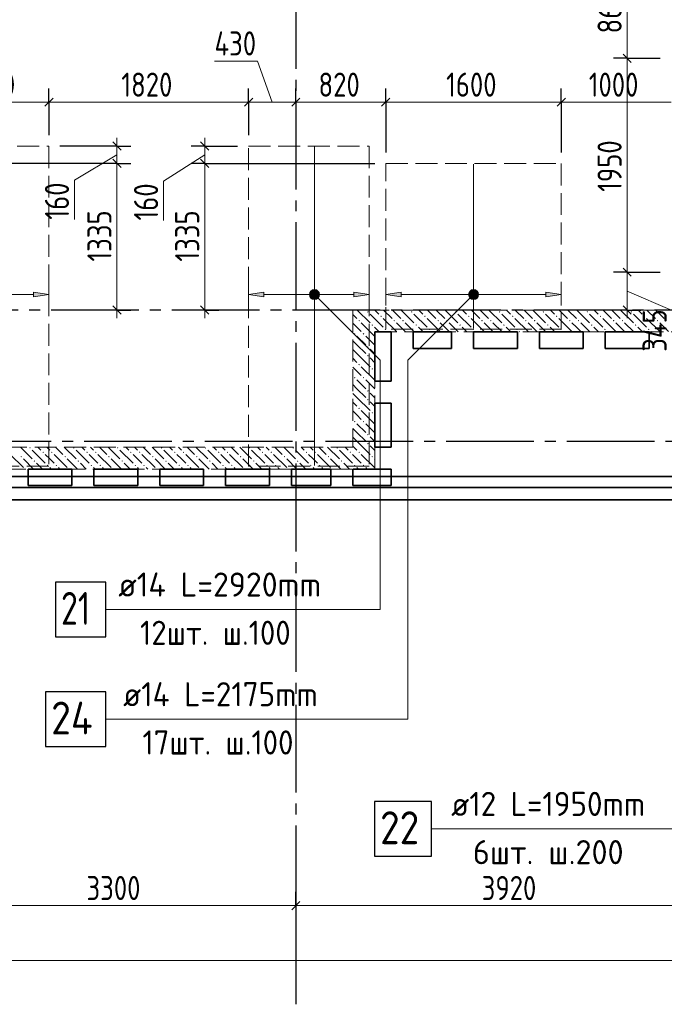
# Model space of a CAD drawing. Header units: millimetres. Extents: x 0 to 64958, y 0 to 42000.
# Tile 18 of 31: x 32324 to 38199, y 15270 to 24247. Entities that reach past the tile are written whole.
import ezdxf

# ---------------------------------------------------------------- set-up
doc = ezdxf.new("R2010")
doc.units = ezdxf.units.MM
doc.linetypes.add('______2', pattern=[270, 200, -70])
doc.linetypes.add('______5', pattern=[1100, 800, -100, 100, -100])
for name, color, linetype, lineweight in [('Standard', 7, 'Continuous', 25), ('ДОП Верх по У', 7, 'Continuous', 25), ('Оси', 40, '______5', 18), ('Позиционная метка номер позиции', 7, 'Continuous', 13), ('Примечания', 7, 'Continuous', 25)]:
    doc.layers.add(name, color=color, linetype=linetype, lineweight=lineweight)
doc.layers.add('ЖБ Перекрытие верхний уровень', color=7, linetype='Continuous', lineweight=25, true_color=0xe0e0ff)
doc.layers.add('ЖБ Стена верхний уровень', color=7, linetype='Continuous', lineweight=25, true_color=0x006e00)
doc.styles.add('GOST 2.304-81', font='txt')
doc.styles.add('ISOCPEUR', font='txt')

msp = doc.modelspace()

# ---------------------------------------------------------------- hatches: boundary and pattern name
at = {"layer": 'ДОП Верх по У', "linetype": 'Continuous', "lineweight": 13, "transparency": 33554687}
for points in [[(32450, 21721.6), (32590, 21741.6), (32450, 21761.6)], [(34977.7, 21722.9), (34977.7, 21760.4), (34972.5, 21741.6)], [(34977.7, 21760.4), (34991.2, 21709.4), (34991.2, 21773.9)], [(34977.7, 21760.4), (34977.7, 21722.9), (34991.2, 21709.4)], [(34991.2, 21773.9), (35010, 21704.1), (35010, 21779.1)], [(34991.2, 21773.9), (34991.2, 21709.4), (35010, 21704.1)], [(35010, 21779.1), (35010, 21704.1), (35028.7, 21709.4)], [(35010, 21779.1), (35028.7, 21709.4), (35028.7, 21773.9)], [(35028.7, 21773.9), (35028.7, 21709.4), (35042.2, 21722.9)], [(35028.7, 21773.9), (35042.2, 21722.9), (35042.2, 21760.4)], [(35042.2, 21760.4), (35042.2, 21722.9), (35047.5, 21741.6)], [(35370, 21721.6), (35510, 21741.6), (35370, 21761.6)], [(36427.7, 21722.9), (36427.7, 21760.4), (36422.5, 21741.6)], [(36427.7, 21760.4), (36441.2, 21709.4), (36441.2, 21773.9)], [(36427.7, 21760.4), (36427.7, 21722.9), (36441.2, 21709.4)], [(36441.2, 21773.9), (36460, 21704.1), (36460, 21779.1)], [(36441.2, 21773.9), (36441.2, 21709.4), (36460, 21704.1)], [(36460, 21779.1), (36460, 21704.1), (36478.7, 21709.4)], [(36460, 21779.1), (36478.7, 21709.4), (36478.7, 21773.9)], [(36478.7, 21773.9), (36478.7, 21709.4), (36492.2, 21722.9)], [(36478.7, 21773.9), (36492.2, 21722.9), (36492.2, 21760.4)], [(36492.2, 21760.4), (36492.2, 21722.9), (36497.5, 21741.6)], [(37120, 21721.6), (37260, 21741.6), (37120, 21761.6)]]:
    msp.add_hatch(color=7, dxfattribs=at).paths.add_polyline_path(points)
for points in [[(34550, 21721.6), (34410, 21741.6), (34550, 21761.6)], [(35800, 21721.6), (35660, 21741.6), (35800, 21761.6)]]:
    msp.add_hatch(color=7, dxfattribs=at).paths.add_polyline_path(points, flags=16)
at = {"layer": 'ЖБ Стена верхний уровень', "linetype": 'Continuous', "lineweight": 18, "transparency": 33554687}
for points in [[(35490.5, 21583.1), (35496.9, 21589.6), (35503.4, 21583.1), (35496.9, 21576.6)], [(35610.4, 21543.1), (35616.9, 21549.6), (35623.4, 21543.1), (35616.9, 21536.6)], [(35890.5, 21583.1), (35896.9, 21589.6), (35903.4, 21583.1), (35896.9, 21576.6)], [(36010.4, 21543.1), (36016.9, 21549.6), (36023.4, 21543.1), (36016.9, 21536.6)], [(36290.5, 21583.1), (36296.9, 21589.6), (36303.4, 21583.1), (36296.9, 21576.6)], [(36410.4, 21543.1), (36416.9, 21549.6), (36423.4, 21543.1), (36416.9, 21536.6)], [(36690.5, 21583.1), (36696.9, 21589.6), (36703.4, 21583.1), (36696.9, 21576.6)], [(36810.4, 21543.1), (36816.9, 21549.6), (36823.4, 21543.1), (36816.9, 21536.6)], [(37090.5, 21583.1), (37096.9, 21589.6), (37103.4, 21583.1), (37096.9, 21576.6)], [(37210.4, 21543.1), (37216.9, 21549.6), (37223.4, 21543.1), (37216.9, 21536.6)], [(37490.5, 21583.1), (37496.9, 21589.6), (37503.4, 21583.1), (37496.9, 21576.6)], [(37610.4, 21543.1), (37616.9, 21549.6), (37623.4, 21543.1), (37616.9, 21536.6)], [(37890.5, 21583.1), (37896.9, 21589.6), (37903.4, 21583.1), (37896.9, 21576.6)], [(38010.4, 21543.1), (38016.9, 21549.6), (38023.4, 21543.1), (38016.9, 21536.6)], [(35410.4, 21503.1), (35416.9, 21509.6), (35423.4, 21503.1), (35416.9, 21496.6)], [(35530.5, 21463.1), (35537, 21469.6), (35543.5, 21463.1), (35537, 21456.6)], [(35730.5, 21503.1), (35737, 21509.6), (35743.5, 21503.1), (35737, 21496.6)], [(35810.4, 21503.1), (35816.9, 21509.6), (35823.4, 21503.1), (35816.9, 21496.6)], [(35930.5, 21463.1), (35937, 21469.6), (35943.5, 21463.1), (35937, 21456.6)], [(36130.5, 21503.1), (36137, 21509.6), (36143.5, 21503.1), (36137, 21496.6)], [(36210.4, 21503.1), (36216.9, 21509.6), (36223.4, 21503.1), (36216.9, 21496.6)], [(36330.5, 21463.1), (36337, 21469.6), (36343.5, 21463.1), (36337, 21456.6)], [(36530.5, 21503.1), (36537, 21509.6), (36543.5, 21503.1), (36537, 21496.6)], [(36610.4, 21503.1), (36616.9, 21509.6), (36623.4, 21503.1), (36616.9, 21496.6)], [(36730.5, 21463.1), (36737, 21469.6), (36743.5, 21463.1), (36737, 21456.6)], [(36930.5, 21503.1), (36937, 21509.6), (36943.5, 21503.1), (36937, 21496.6)], [(37010.4, 21503.1), (37016.9, 21509.6), (37023.4, 21503.1), (37016.9, 21496.6)], [(37130.5, 21463.1), (37137, 21469.6), (37143.5, 21463.1), (37137, 21456.6)], [(37330.5, 21503.1), (37337, 21509.6), (37343.5, 21503.1), (37337, 21496.6)], [(37410.4, 21503.1), (37416.9, 21509.6), (37423.4, 21503.1), (37416.9, 21496.6)], [(37530.5, 21463.1), (37537, 21469.6), (37543.5, 21463.1), (37537, 21456.6)], [(37730.5, 21503.1), (37737, 21509.6), (37743.5, 21503.1), (37737, 21496.6)], [(37810.4, 21503.1), (37816.9, 21509.6), (37823.4, 21503.1), (37816.9, 21496.6)], [(37930.5, 21463.1), (37937, 21469.6), (37943.5, 21463.1), (37937, 21456.6)], [(38130.5, 21503.1), (38137, 21509.6), (38143.5, 21503.1), (38137, 21496.6)], [(35370.5, 21383.1), (35377, 21389.6), (35383.4, 21383.1), (35377, 21376.6)], [(35450.5, 21383.1), (35457, 21389.6), (35463.5, 21383.1), (35457, 21376.6)], [(35650.5, 21423.1), (35657, 21429.6), (35663.5, 21423.1), (35657, 21416.6)], [(36050.5, 21423.1), (36057, 21429.6), (36063.5, 21423.1), (36057, 21416.6)], [(36450.5, 21423.1), (36457, 21429.6), (36463.5, 21423.1), (36457, 21416.6)], [(36850.5, 21423.1), (36857, 21429.6), (36863.5, 21423.1), (36857, 21416.6)], [(37250.5, 21423.1), (37257, 21429.6), (37263.5, 21423.1), (37257, 21416.6)], [(37650.5, 21423.1), (37657, 21429.6), (37663.5, 21423.1), (37657, 21416.6)], [(38050.5, 21423.1), (38057, 21429.6), (38063.5, 21423.1), (38057, 21416.6)], [(35490.5, 21263.1), (35496.9, 21269.6), (35503.4, 21263.1), (35496.9, 21256.6)], [(35490.5, 21183.1), (35496.9, 21189.6), (35503.4, 21183.1), (35496.9, 21176.6)], [(35410.4, 21103.1), (35416.9, 21109.6), (35423.4, 21103.1), (35416.9, 21096.6)], [(35530.5, 21063.1), (35537, 21069.6), (35543.5, 21063.1), (35537, 21056.6)], [(35370.5, 20983.1), (35377, 20989.6), (35383.4, 20983.1), (35377, 20976.6)], [(35450.5, 20983.1), (35457, 20989.6), (35463.5, 20983.1), (35457, 20976.6)], [(35490.5, 20863.1), (35496.9, 20869.6), (35503.4, 20863.1), (35496.9, 20856.6)], [(35490.5, 20783.1), (35496.9, 20789.6), (35503.4, 20783.1), (35496.9, 20776.6)], [(35410.4, 20703.1), (35416.9, 20709.6), (35423.4, 20703.1), (35416.9, 20696.6)], [(35530.5, 20663.1), (35537, 20669.6), (35543.5, 20663.1), (35537, 20656.6)], [(35370.5, 20583.1), (35377, 20589.6), (35383.4, 20583.1), (35377, 20576.6)], [(35450.5, 20583.1), (35457, 20589.6), (35463.5, 20583.1), (35457, 20576.6)], [(35490.5, 20463.1), (35496.9, 20469.6), (35503.4, 20463.1), (35496.9, 20456.6)], [(35490.5, 20383.1), (35496.9, 20389.6), (35503.4, 20383.1), (35496.9, 20376.6)], [(32410.4, 20343.1), (32416.9, 20349.6), (32423.4, 20343.1), (32416.9, 20336.6)], [(32530.5, 20303.1), (32537, 20309.6), (32543.5, 20303.1), (32537, 20296.6)], [(32610.4, 20303.1), (32616.9, 20309.6), (32623.4, 20303.1), (32616.9, 20296.6)], [(32810.4, 20343.1), (32816.9, 20349.6), (32823.4, 20343.1), (32816.9, 20336.6)], [(32930.5, 20303.1), (32937, 20309.6), (32943.5, 20303.1), (32937, 20296.6)], [(33010.4, 20303.1), (33016.9, 20309.6), (33023.4, 20303.1), (33016.9, 20296.6)], [(33210.4, 20343.1), (33216.9, 20349.6), (33223.4, 20343.1), (33216.9, 20336.6)], [(33330.5, 20303.1), (33337, 20309.6), (33343.5, 20303.1), (33337, 20296.6)], [(33410.4, 20303.1), (33416.9, 20309.6), (33423.4, 20303.1), (33416.9, 20296.6)], [(33610.4, 20343.1), (33616.9, 20349.6), (33623.4, 20343.1), (33616.9, 20336.6)], [(33730.5, 20303.1), (33737, 20309.6), (33743.5, 20303.1), (33737, 20296.6)], [(33810.4, 20303.1), (33816.9, 20309.6), (33823.4, 20303.1), (33816.9, 20296.6)], [(34010.4, 20343.1), (34016.9, 20349.6), (34023.4, 20343.1), (34016.9, 20336.6)], [(34130.5, 20303.1), (34137, 20309.6), (34143.5, 20303.1), (34137, 20296.6)], [(34210.4, 20303.1), (34216.9, 20309.6), (34223.4, 20303.1), (34216.9, 20296.6)], [(34410.4, 20343.1), (34416.9, 20349.6), (34423.4, 20343.1), (34416.9, 20336.6)], [(34530.5, 20303.1), (34537, 20309.6), (34543.5, 20303.1), (34537, 20296.6)], [(34610.4, 20303.1), (34616.9, 20309.6), (34623.4, 20303.1), (34616.9, 20296.6)], [(34810.4, 20343.1), (34816.9, 20349.6), (34823.4, 20343.1), (34816.9, 20336.6)], [(34930.5, 20303.1), (34937, 20309.6), (34943.5, 20303.1), (34937, 20296.6)], [(35010.4, 20303.1), (35016.9, 20309.6), (35023.4, 20303.1), (35016.9, 20296.6)], [(35210.4, 20343.1), (35216.9, 20349.6), (35223.4, 20343.1), (35216.9, 20336.6)], [(35330.5, 20303.1), (35337, 20309.6), (35343.5, 20303.1), (35337, 20296.6)], [(35410.4, 20303.1), (35416.9, 20309.6), (35423.4, 20303.1), (35416.9, 20296.6)], [(32330.5, 20263.1), (32337, 20269.6), (32343.5, 20263.1), (32337, 20256.6)], [(32450.5, 20223.1), (32457, 20229.6), (32463.5, 20223.1), (32457, 20216.6)], [(32730.5, 20263.1), (32737, 20269.6), (32743.5, 20263.1), (32737, 20256.6)], [(32850.5, 20223.1), (32857, 20229.6), (32863.5, 20223.1), (32857, 20216.6)], [(33130.5, 20263.1), (33137, 20269.6), (33143.5, 20263.1), (33137, 20256.6)], [(33250.5, 20223.1), (33257, 20229.6), (33263.5, 20223.1), (33257, 20216.6)], [(33530.5, 20263.1), (33537, 20269.6), (33543.5, 20263.1), (33537, 20256.6)], [(33650.5, 20223.1), (33657, 20229.6), (33663.5, 20223.1), (33657, 20216.6)], [(33930.5, 20263.1), (33937, 20269.6), (33943.5, 20263.1), (33937, 20256.6)], [(34050.5, 20223.1), (34057, 20229.6), (34063.5, 20223.1), (34057, 20216.6)], [(34330.5, 20263.1), (34337, 20269.6), (34343.5, 20263.1), (34337, 20256.6)], [(34450.5, 20223.1), (34457, 20229.6), (34463.5, 20223.1), (34457, 20216.6)], [(34730.5, 20263.1), (34737, 20269.6), (34743.5, 20263.1), (34737, 20256.6)], [(34850.5, 20223.1), (34857, 20229.6), (34863.5, 20223.1), (34857, 20216.6)], [(35130.5, 20263.1), (35137, 20269.6), (35143.5, 20263.1), (35137, 20256.6)], [(35250.5, 20223.1), (35257, 20229.6), (35263.5, 20223.1), (35257, 20216.6)], [(35530.5, 20263.1), (35537, 20269.6), (35543.5, 20263.1), (35537, 20256.6)], [(32570.5, 20183.1), (32577, 20189.6), (32583.4, 20183.1), (32577, 20176.6)], [(32650.5, 20183.1), (32657, 20189.6), (32663.5, 20183.1), (32657, 20176.6)], [(32970.5, 20183.1), (32977, 20189.6), (32983.4, 20183.1), (32977, 20176.6)], [(33050.5, 20183.1), (33057, 20189.6), (33063.5, 20183.1), (33057, 20176.6)], [(33370.5, 20183.1), (33377, 20189.6), (33383.4, 20183.1), (33377, 20176.6)], [(33450.5, 20183.1), (33457, 20189.6), (33463.5, 20183.1), (33457, 20176.6)], [(33770.5, 20183.1), (33777, 20189.6), (33783.4, 20183.1), (33777, 20176.6)], [(33850.5, 20183.1), (33857, 20189.6), (33863.5, 20183.1), (33857, 20176.6)], [(34170.5, 20183.1), (34177, 20189.6), (34183.4, 20183.1), (34177, 20176.6)], [(34250.5, 20183.1), (34257, 20189.6), (34263.5, 20183.1), (34257, 20176.6)], [(34570.5, 20183.1), (34577, 20189.6), (34583.4, 20183.1), (34577, 20176.6)], [(34650.5, 20183.1), (34657, 20189.6), (34663.5, 20183.1), (34657, 20176.6)], [(34970.5, 20183.1), (34977, 20189.6), (34983.4, 20183.1), (34977, 20176.6)], [(35050.5, 20183.1), (35057, 20189.6), (35063.5, 20183.1), (35057, 20176.6)], [(35370.5, 20183.1), (35377, 20189.6), (35383.4, 20183.1), (35377, 20176.6)], [(35450.5, 20183.1), (35457, 20189.6), (35463.5, 20183.1), (35457, 20176.6)]]:
    msp.add_hatch(color=7, dxfattribs=at).paths.add_polyline_path(points, flags=16)
at = {"layer": 'Позиционная метка номер позиции', "linetype": 'Continuous', "lineweight": 13, "transparency": 33554687}
for points in [[(34966.7, 21753.1), (34998.5, 21784.9), (34978.2, 21773.5)], [(34998.5, 21784.9), (34966.7, 21753.1), (34966.7, 21730.2)], [(34998.5, 21784.9), (34966.7, 21730.2), (35021.5, 21784.9)], [(35021.5, 21784.9), (34966.7, 21730.2), (34978.2, 21709.8)], [(35021.5, 21784.9), (34978.2, 21709.8), (35041.8, 21773.5)], [(35041.8, 21773.5), (34978.2, 21709.8), (34998.5, 21698.4)], [(35041.8, 21773.5), (34998.5, 21698.4), (35053.3, 21753.1)], [(35053.3, 21753.1), (34998.5, 21698.4), (35021.5, 21698.4)], [(35053.3, 21753.1), (35021.5, 21698.4), (35053.3, 21730.2)], [(35053.3, 21730.2), (35021.5, 21698.4), (35041.8, 21709.8)], [(36491.8, 21709.8), (36428.2, 21773.5), (36416.7, 21753.1)], [(36491.8, 21709.8), (36416.7, 21753.1), (36471.4, 21698.4)], [(36471.4, 21698.4), (36416.7, 21753.1), (36416.7, 21730.2)], [(36471.4, 21698.4), (36416.7, 21730.2), (36448.5, 21698.4)], [(36448.5, 21698.4), (36416.7, 21730.2), (36428.2, 21709.8)], [(36503.3, 21730.2), (36448.5, 21784.9), (36428.2, 21773.5)], [(36503.3, 21730.2), (36428.2, 21773.5), (36491.8, 21709.8)], [(36503.3, 21753.1), (36471.4, 21784.9), (36448.5, 21784.9)], [(36503.3, 21753.1), (36448.5, 21784.9), (36503.3, 21730.2)], [(36471.4, 21784.9), (36503.3, 21753.1), (36491.8, 21773.5)]]:
    msp.add_hatch(color=7, dxfattribs=at).paths.add_polyline_path(points)

# ---------------------------------------------------------------- linework, layer by layer
at = {"layer": 'Standard', "color": 7, "linetype": 'Continuous', "lineweight": 13, "transparency": 33554687}
for p, q in [((37860, 23895), (37860, 24755)), ((34489.8, 23870.4), (34098.8, 23870.4)), ((34625, 23495), (34489.8, 23870.4)), ((32590, 23495), (31540, 23495)), ((34410, 23495), (32590, 23495)), ((34840, 23495), (34410, 23495)), ((35660, 23495), (34840, 23495)), ((37260, 23495), (35660, 23495)), ((38260, 23495), (37260, 23495)), ((33210, 23095), (33210, 23170)), ((34010, 23095), (34010, 23170)), ((33210, 22937), (33210, 23095)), ((34010, 22937), (34010, 23095)), ((33210, 23016), (32823.1, 22784)), ((34010, 23016), (33635.3, 22775.9)), ((32823.1, 22784), (32823.1, 22424.3)), ((33635.3, 22775.9), (33635.3, 22416.2)), ((37860, 21600), (37860, 21945)), ((37860, 21772.5), (38270.5, 21594.8)), ((33210, 21600), (33210, 21525)), ((34010, 21600), (34010, 21525)), ((37860, 21600), (37860, 21525)), ((31540, 16170), (34840, 16170)), ((34840, 16170), (38760, 16170)), ((49280, 15670), (7200, 15670))]:
    msp.add_line(p, q, dxfattribs=at)
at = {"layer": 'Standard', "color": 251, "linetype": 'Continuous', "lineweight": -3, "true_color": 0x656565, "transparency": 33554687}
for p, q in [((37860, 23895), (37735, 23895)), ((37860, 23895), (37985, 23895)), ((32590, 23495), (32590, 23620)), ((34410, 23495), (34410, 23620)), ((34840, 23495), (34840, 23620)), ((35660, 23495), (35660, 23620)), ((37260, 23495), (37260, 23620)), ((32590, 23495), (32590, 23370)), ((32590, 23495), (32590, 23195)), ((34410, 23495), (34410, 23370)), ((34410, 23495), (34410, 23195)), ((34840, 23495), (34840, 23370)), ((35660, 23495), (35660, 23370)), ((35660, 23495), (35660, 23037)), ((37260, 23495), (37260, 23370)), ((37260, 23495), (37260, 23037)), ((33210, 23095), (32690, 23095)), ((33210, 23095), (33085, 23095)), ((33210, 23095), (33335, 23095)), ((34010, 23095), (33885, 23095)), ((34010, 23095), (34135, 23095)), ((34010, 23095), (34310, 23095)), ((33210, 22937), (31440, 22937)), ((33210, 22937), (33085, 22937)), ((33210, 22937), (33335, 22937)), ((34010, 22937), (33885, 22937)), ((34010, 22937), (34135, 22937)), ((37860, 21945), (37735, 21945)), ((37860, 21945), (37985, 21945)), ((33210, 21600), (32690, 21600)), ((33210, 21600), (33085, 21600)), ((33210, 21600), (33335, 21600)), ((34010, 21600), (33885, 21600)), ((34010, 21600), (34135, 21600)), ((34010, 21600), (34138, 21600)), ((37860, 21600), (37576.5, 21600)), ((37860, 21600), (37735, 21600)), ((37860, 21600), (37985, 21600)), ((34840, 16170), (34840, 16295)), ((34840, 16170), (34840, 16045)), ((34840, 16170), (34840, 15717.8))]:
    msp.add_line(p, q, dxfattribs=at)
at = {"layer": 'Standard', "color": 7, "linetype": 'Continuous', "lineweight": 25, "transparency": 33554687}
for p, q in [((37897.5, 23857.5), (37822.5, 23932.5)), ((32627.5, 23532.5), (32552.5, 23457.5)), ((34447.5, 23532.5), (34372.5, 23457.5)), ((34877.5, 23532.5), (34802.5, 23457.5)), ((35697.5, 23532.5), (35622.5, 23457.5)), ((37297.5, 23532.5), (37222.5, 23457.5)), ((33247.5, 23057.5), (33172.5, 23132.5)), ((34047.5, 23057.5), (33972.5, 23132.5)), ((33247.5, 22899.5), (33172.5, 22974.5)), ((34047.5, 22899.5), (33972.5, 22974.5)), ((37897.5, 21907.5), (37822.5, 21982.5)), ((33247.5, 21562.5), (33172.5, 21637.5)), ((34047.5, 21562.5), (33972.5, 21637.5)), ((37897.5, 21562.5), (37822.5, 21637.5)), ((34802.5, 16132.5), (34877.5, 16207.5))]:
    msp.add_line(p, q, dxfattribs=at)
at = {"layer": 'Standard', "color": 254, "linetype": 'Continuous', "lineweight": 35, "true_color": 0xc4c4ff, "transparency": 33554687}
for points in [[(7000, 19982), (49480, 19982), (49480, 34669), (7000, 34669), (7000, 19982)], [(7100, 20082), (49380, 20082), (49380, 34569), (7100, 34569), (7100, 20082)]]:
    msp.add_lwpolyline(points, dxfattribs=at)
at = {"layer": 'Standard', "color": 251, "linetype": 'Continuous', "lineweight": -3, "true_color": 0x656565, "transparency": 33554687}
for points in [[(37860, 23895), (37870.4, 23895), (37870.4, 23895), (38003.7, 23895), (38003.7, 23895), (38160, 23895)], [(34840, 23495), (34840, 23512), (34840, 23512), (34840, 23512), (34840, 23512), (34840, 23512), (34840, 23512), (34840, 23512), (34840, 23512), (34840, 23512), (34840, 23512), (34840, 23512), (34840, 23512), (34840, 23512), (34840, 23512), (34840, 23512), (34840, 23512), (34840, 23512), (34840, 23512), (34840, 23512), (34840, 23512), (34840, 23512), (34840, 23512), (34840, 23512), (34840, 23512), (34840, 23512), (34840, 23512), (34840, 23512), (34840, 23512), (34840, 23512), (34840, 23512), (34840, 23512), (34840, 23512), (34840, 23512), (34840, 23512), (34840, 23512), (34840, 23512), (34840, 23512), (34840, 23512), (34840, 23517.9)], [(34010, 22937), (35172.6, 22937), (35172.6, 22937), (35560, 22937)], [(37860, 21945), (38040, 21945), (38040, 21945), (38146.2, 21945), (38146.2, 21945), (38160, 21945)]]:
    msp.add_lwpolyline(points, dxfattribs=at)
at = {"layer": 'Standard', "color": 7, "linetype": 'Continuous', "lineweight": 13, "transparency": 33554687}
for points in [[(37860, 21945), (37860, 22429.1), (37860, 22429.1), (37860, 23736), (37860, 23736), (37860, 23895)], [(33210, 21600), (33210, 21961.7), (33210, 21961.7), (33210, 22937)], [(34010, 21600), (34010, 21962.6), (34010, 21962.6), (34010, 22937)]]:
    msp.add_lwpolyline(points, dxfattribs=at)
at = {"layer": 'ДОП Верх по У', "color": 7, "linetype": 'Continuous', "lineweight": 18, "transparency": 33554687}
for p, q in [((35010, 23088), (35010, 20182)), ((36460, 22930), (36460, 21432))]:
    msp.add_line(p, q, dxfattribs=at)
at = {"layer": 'ДОП Верх по У', "color": 251, "linetype": 'Continuous', "lineweight": 13, "true_color": 0x494949, "transparency": 33554687}
for p, q in [((32590, 21741.6), (32590, 21841.6)), ((34410, 21741.6), (34410, 21841.6)), ((35510, 21741.6), (35510, 21841.6)), ((35660, 21741.6), (35660, 21841.6)), ((37260, 21741.6), (37260, 21841.6)), ((32020, 21741.6), (32450, 21741.6)), ((32590, 21741.6), (32450, 21761.6)), ((32450, 21761.6), (32450, 21721.6)), ((32450, 21721.6), (32590, 21741.6)), ((32590, 21741.6), (32590, 21641.6)), ((32590, 21741.6), (32590, 21741.6)), ((34410, 21741.6), (34550, 21761.6)), ((34550, 21721.6), (34410, 21741.6)), ((34410, 21741.6), (34410, 21641.6)), ((34410, 21741.6), (34410, 21741.6)), ((34550, 21761.6), (34550, 21721.6)), ((34550, 21741.6), (34980, 21741.6)), ((35010, 21779.1), (35010, 21779.1)), ((35040, 21741.6), (35370, 21741.6)), ((35510, 21741.6), (35370, 21761.6)), ((35370, 21761.6), (35370, 21721.6)), ((35370, 21721.6), (35510, 21741.6)), ((35510, 21741.6), (35510, 21641.6)), ((35510, 21741.6), (35510, 21741.6)), ((35660, 21741.6), (35800, 21761.6)), ((35800, 21721.6), (35660, 21741.6)), ((35660, 21741.6), (35660, 21641.6)), ((35660, 21741.6), (35660, 21741.6)), ((35800, 21761.6), (35800, 21721.6)), ((35800, 21741.6), (36430, 21741.6)), ((36460, 21779.1), (36460, 21779.1)), ((36490, 21741.6), (37120, 21741.6)), ((37260, 21741.6), (37120, 21761.6)), ((37120, 21761.6), (37120, 21721.6)), ((37120, 21721.6), (37260, 21741.6)), ((37260, 21741.6), (37260, 21641.6)), ((37260, 21741.6), (37260, 21741.6)), ((35010, 21704.1), (35010, 21704.1)), ((36460, 21704.1), (36460, 21704.1))]:
    msp.add_line(p, q, dxfattribs=at)
at = {"layer": 'ДОП Верх по У', "color": 7, "linetype": 'Continuous', "lineweight": 13, "transparency": 33554687}
for p, q in [((33202, 18870), (35310, 18870)), ((33246, 17870), (35310, 17870)), ((36236.2, 16870), (38278.2, 16870))]:
    msp.add_line(p, q, dxfattribs=at)
at = {"layer": 'ДОП Верх по У', "color": 7, "linetype": 'Continuous', "lineweight": 25, "transparency": 33554687}
for points in [[(32650, 18620), (33110, 18620), (33110, 19120), (32650, 19120), (32650, 18620)], [(32560, 17620), (33110, 17620), (33110, 18120), (32560, 18120), (32560, 17620)], [(35558.2, 16620), (36078.2, 16620), (36078.2, 17120), (35558.2, 17120), (35558.2, 16620)]]:
    msp.add_lwpolyline(points, dxfattribs=at)
at = {"layer": 'ДОП Верх по У', "color": 251, "linetype": 'Continuous', "lineweight": 13, "true_color": 0x494949, "transparency": 33554687}
for centre in [(35010, 21741.6), (36460, 21741.6)]:
    msp.add_circle(centre, 37.5, dxfattribs=at)
at = {"layer": 'ЖБ Перекрытие верхний уровень', "color": 7, "linetype": 'Continuous', "lineweight": 35, "transparency": 33554687}
for p, q in [((35560, 20950), (35560, 21400)), ((35560, 21400), (35710, 21400)), ((35710, 21400), (35710, 20950)), ((35910, 21250), (35910, 21400)), ((35910, 21400), (36260, 21400)), ((36260, 21400), (36260, 21250)), ((36460, 21250), (36460, 21400)), ((36460, 21400), (36860, 21400)), ((36860, 21400), (36860, 21250)), ((37060, 21250), (37060, 21400)), ((37060, 21400), (37460, 21400)), ((37460, 21400), (37460, 21250)), ((37660, 21250), (37660, 21400)), ((37660, 21400), (38060, 21400)), ((38060, 21400), (38060, 21250)), ((36260, 21250), (35910, 21250)), ((36860, 21250), (36460, 21250)), ((37460, 21250), (37060, 21250)), ((38060, 21250), (37660, 21250)), ((35710, 20950), (35560, 20950)), ((35560, 20350), (35560, 20750)), ((35560, 20750), (35710, 20750)), ((35710, 20750), (35710, 20350)), ((35710, 20350), (35560, 20350)), ((32400, 20000), (32400, 20150)), ((32400, 20150), (32800, 20150)), ((32800, 20150), (32800, 20000)), ((33000, 20000), (33000, 20150)), ((33000, 20150), (33400, 20150)), ((33400, 20150), (33400, 20000)), ((33600, 20000), (33600, 20150)), ((33600, 20150), (34000, 20150)), ((34000, 20150), (34000, 20000)), ((34200, 20000), (34200, 20150)), ((34200, 20150), (34600, 20150)), ((34600, 20150), (34600, 20000)), ((34800, 20000), (34800, 20150)), ((34800, 20150), (35160, 20150)), ((35160, 20150), (35160, 20000)), ((35360, 20000), (35360, 20150)), ((35360, 20150), (35710, 20150)), ((35710, 20150), (35710, 20000)), ((32800, 20000), (32400, 20000)), ((33400, 20000), (33000, 20000)), ((34000, 20000), (33600, 20000)), ((34600, 20000), (34200, 20000)), ((35160, 20000), (34800, 20000)), ((35710, 20000), (35360, 20000)), ((28240, 19870), (49710, 19870))]:
    msp.add_line(p, q, dxfattribs=at)
at = {"layer": 'ЖБ Стена верхний уровень', "color": 251, "linetype": '______2', "lineweight": 13, "true_color": 0x656565, "transparency": 33554687}
for p, q in [((35560, 21600), (35360, 21600)), ((35360, 21600), (35360, 20350)), ((38660, 21600), (35560, 21600)), ((35560, 20350), (35560, 21400)), ((35560, 21400), (41960, 21400)), ((35360, 20350), (31640, 20350)), ((35560, 20150), (35560, 20350)), ((31640, 20150), (35560, 20150))]:
    msp.add_line(p, q, dxfattribs=at)
at = {"layer": 'ЖБ Стена верхний уровень', "color": 9, "linetype": 'Continuous', "lineweight": 18, "true_color": 0xc7c7c7, "transparency": 33554687}
for p, q in [((35360, 21560.1), (35396.9, 21523.1)), ((35400.1, 21600), (35516.9, 21483.1)), ((35516.9, 21563.1), (35560, 21520.1)), ((35596.9, 21563.1), (35560.1, 21600)), ((35640.1, 21600), (35716.9, 21523.1)), ((35720.1, 21600), (35796.9, 21523.1)), ((35800.1, 21600), (35916.9, 21483.1)), ((35916.9, 21563.1), (36037, 21443.1)), ((35996.9, 21563.1), (35960.1, 21600)), ((36040.1, 21600), (36116.9, 21523.1)), ((36120.1, 21600), (36196.9, 21523.1)), ((36200.1, 21600), (36316.9, 21483.1)), ((36316.9, 21563.1), (36437, 21443.1)), ((36396.9, 21563.1), (36360.1, 21600)), ((36440.1, 21600), (36516.9, 21523.1)), ((36520.1, 21600), (36596.9, 21523.1)), ((36600.1, 21600), (36716.9, 21483.1)), ((36716.9, 21563.1), (36837, 21443.1)), ((36796.9, 21563.1), (36760.1, 21600)), ((36840.1, 21600), (36916.9, 21523.1)), ((36920.1, 21600), (36996.9, 21523.1)), ((37000.1, 21600), (37116.9, 21483.1)), ((37116.9, 21563.1), (37237, 21443.1)), ((37196.9, 21563.1), (37160.1, 21600)), ((37240.1, 21600), (37316.9, 21523.1)), ((37320.1, 21600), (37396.9, 21523.1)), ((37400.1, 21600), (37516.9, 21483.1)), ((37516.9, 21563.1), (37637, 21443.1)), ((37596.9, 21563.1), (37560.1, 21600)), ((37640.1, 21600), (37716.9, 21523.1)), ((37720.1, 21600), (37796.9, 21523.1)), ((37800.1, 21600), (37916.9, 21483.1)), ((37916.9, 21563.1), (38037, 21443.1)), ((37996.9, 21563.1), (37960.1, 21600)), ((38040.1, 21600), (38116.9, 21523.1)), ((38120.1, 21600), (38196.9, 21523.1)), ((35396.9, 21443.1), (35360, 21480.1)), ((35437, 21483.1), (35557, 21363.1)), ((35560, 21520.1), (35637, 21443.1)), ((35637, 21523.1), (35757, 21403.1)), ((35796.9, 21443.1), (35757, 21483.1)), ((35837, 21483.1), (35920.1, 21400)), ((36037, 21523.1), (36157, 21403.1)), ((36196.9, 21443.1), (36157, 21483.1)), ((36237, 21483.1), (36320.1, 21400)), ((36437, 21523.1), (36557, 21403.1)), ((36596.9, 21443.1), (36557, 21483.1)), ((36637, 21483.1), (36720.1, 21400)), ((36837, 21523.1), (36957, 21403.1)), ((36996.9, 21443.1), (36957, 21483.1)), ((37037, 21483.1), (37120.1, 21400)), ((37237, 21523.1), (37357, 21403.1)), ((37396.9, 21443.1), (37357, 21483.1)), ((37437, 21483.1), (37520.1, 21400)), ((37637, 21523.1), (37757, 21403.1)), ((37796.9, 21443.1), (37757, 21483.1)), ((37837, 21483.1), (37920.1, 21400)), ((38037, 21523.1), (38157, 21403.1)), ((38196.9, 21443.1), (38157, 21483.1)), ((35437, 21403.1), (35396.9, 21443.1)), ((35557, 21443.1), (35560, 21440.1)), ((35560, 21440.1), (35600.1, 21400)), ((35680.1, 21400), (35677, 21403.1)), ((35837, 21403.1), (35796.9, 21443.1)), ((35957, 21443.1), (36000.1, 21400)), ((36080.1, 21400), (36077, 21403.1)), ((36237, 21403.1), (36196.9, 21443.1)), ((36357, 21443.1), (36400.1, 21400)), ((36480.1, 21400), (36477, 21403.1)), ((36637, 21403.1), (36596.9, 21443.1)), ((36757, 21443.1), (36800.1, 21400)), ((36880.1, 21400), (36877, 21403.1)), ((37037, 21403.1), (36996.9, 21443.1)), ((37157, 21443.1), (37200.1, 21400)), ((37280.1, 21400), (37277, 21403.1)), ((37437, 21403.1), (37396.9, 21443.1)), ((37557, 21443.1), (37600.1, 21400)), ((37680.1, 21400), (37677, 21403.1)), ((37837, 21403.1), (37796.9, 21443.1)), ((37957, 21443.1), (38000.1, 21400)), ((38080.1, 21400), (38077, 21403.1)), ((38237, 21403.1), (38196.9, 21443.1)), ((35396.9, 21283.1), (35360, 21320.1)), ((35396.9, 21363.1), (35477, 21283.1)), ((35396.9, 21283.1), (35477, 21203.1)), ((35477, 21363.1), (35560, 21280.1)), ((35360, 21240.1), (35396.9, 21203.1)), ((35396.9, 21203.1), (35516.9, 21083.1)), ((35557, 21203.1), (35516.9, 21243.1)), ((35560, 21200.1), (35557, 21203.1)), ((35360, 21160.1), (35396.9, 21123.1)), ((35516.9, 21163.1), (35560, 21120.1)), ((35396.9, 21043.1), (35360, 21080.1)), ((35437, 21003.1), (35396.9, 21043.1)), ((35437, 21083.1), (35557, 20963.1)), ((35557, 21043.1), (35560, 21040.1)), ((35396.9, 20883.1), (35360, 20920.1)), ((35396.9, 20963.1), (35477, 20883.1)), ((35477, 20963.1), (35560, 20880.1)), ((35360, 20840.1), (35396.9, 20803.1)), ((35396.9, 20883.1), (35477, 20803.1)), ((35557, 20803.1), (35516.9, 20843.1)), ((35360, 20760.1), (35396.9, 20723.1)), ((35396.9, 20803.1), (35516.9, 20683.1)), ((35516.9, 20763.1), (35560, 20720.1)), ((35560, 20800.1), (35557, 20803.1)), ((35396.9, 20643.1), (35360, 20680.1)), ((35437, 20683.1), (35557, 20563.1)), ((35437, 20603.1), (35396.9, 20643.1)), ((35396.9, 20563.1), (35477, 20483.1)), ((35477, 20563.1), (35560, 20480.1)), ((35557, 20643.1), (35560, 20640.1)), ((35396.9, 20483.1), (35360, 20520.1)), ((35396.9, 20483.1), (35477, 20403.1)), ((35360, 20440.1), (35396.9, 20403.1)), ((35396.9, 20403.1), (35450.1, 20350)), ((35557, 20403.1), (35516.9, 20443.1)), ((35560, 20400.1), (35557, 20403.1)), ((32330.1, 20350), (32437, 20243.1)), ((32437, 20323.1), (32557, 20203.1)), ((32490.1, 20350), (32516.9, 20323.1)), ((32570.1, 20350), (32596.9, 20323.1)), ((32650.1, 20350), (32716.9, 20283.1)), ((32730.1, 20350), (32837, 20243.1)), ((32837, 20323.1), (32957, 20203.1)), ((32890.1, 20350), (32916.9, 20323.1)), ((32970.1, 20350), (32996.9, 20323.1)), ((33050.1, 20350), (33116.9, 20283.1)), ((33130.1, 20350), (33237, 20243.1)), ((33237, 20323.1), (33357, 20203.1)), ((33290.1, 20350), (33316.9, 20323.1)), ((33370.1, 20350), (33396.9, 20323.1)), ((33450.1, 20350), (33516.9, 20283.1)), ((33530.1, 20350), (33637, 20243.1)), ((33637, 20323.1), (33757, 20203.1)), ((33690.1, 20350), (33716.9, 20323.1)), ((33770.1, 20350), (33796.9, 20323.1)), ((33850.1, 20350), (33916.9, 20283.1)), ((33930.1, 20350), (34037, 20243.1)), ((34037, 20323.1), (34157, 20203.1)), ((34090.1, 20350), (34116.9, 20323.1)), ((34170.1, 20350), (34196.9, 20323.1)), ((34250.1, 20350), (34316.9, 20283.1)), ((34330.1, 20350), (34437, 20243.1)), ((34437, 20323.1), (34557, 20203.1)), ((34490.1, 20350), (34516.9, 20323.1)), ((34570.1, 20350), (34596.9, 20323.1)), ((34650.1, 20350), (34716.9, 20283.1)), ((34730.1, 20350), (34837, 20243.1)), ((34837, 20323.1), (34957, 20203.1)), ((34890.1, 20350), (34916.9, 20323.1)), ((34970.1, 20350), (34996.9, 20323.1)), ((35050.1, 20350), (35116.9, 20283.1)), ((35130.1, 20350), (35237, 20243.1)), ((35237, 20323.1), (35357, 20203.1)), ((35290.1, 20350), (35316.9, 20323.1)), ((35360, 20360.1), (35370.1, 20350)), ((35370.1, 20350), (35396.9, 20323.1)), ((35450.1, 20350), (35516.9, 20283.1)), ((35516.9, 20363.1), (35530.1, 20350)), ((35530.1, 20350), (35560, 20320.1)), ((32237, 20283.1), (32357, 20163.1)), ((32357, 20243.1), (32450.1, 20150)), ((32530.1, 20150), (32477, 20203.1)), ((32596.9, 20243.1), (32557, 20283.1)), ((32637, 20203.1), (32596.9, 20243.1)), ((32637, 20283.1), (32757, 20163.1)), ((32757, 20243.1), (32850.1, 20150)), ((32930.1, 20150), (32877, 20203.1)), ((32996.9, 20243.1), (32957, 20283.1)), ((33037, 20203.1), (32996.9, 20243.1)), ((33037, 20283.1), (33157, 20163.1)), ((33157, 20243.1), (33250.1, 20150)), ((33330.1, 20150), (33277, 20203.1)), ((33396.9, 20243.1), (33357, 20283.1)), ((33437, 20203.1), (33396.9, 20243.1)), ((33437, 20283.1), (33557, 20163.1)), ((33557, 20243.1), (33650.1, 20150)), ((33730.1, 20150), (33677, 20203.1)), ((33796.9, 20243.1), (33757, 20283.1)), ((33837, 20203.1), (33796.9, 20243.1)), ((33837, 20283.1), (33957, 20163.1)), ((33957, 20243.1), (34050.1, 20150)), ((34130.1, 20150), (34077, 20203.1)), ((34196.9, 20243.1), (34157, 20283.1)), ((34237, 20203.1), (34196.9, 20243.1)), ((34237, 20283.1), (34357, 20163.1)), ((34357, 20243.1), (34450.1, 20150)), ((34530.1, 20150), (34477, 20203.1)), ((34596.9, 20243.1), (34557, 20283.1)), ((34637, 20203.1), (34596.9, 20243.1)), ((34637, 20283.1), (34757, 20163.1)), ((34757, 20243.1), (34850.1, 20150)), ((34930.1, 20150), (34877, 20203.1)), ((34996.9, 20243.1), (34957, 20283.1)), ((35037, 20203.1), (34996.9, 20243.1)), ((35037, 20283.1), (35157, 20163.1)), ((35157, 20243.1), (35250.1, 20150)), ((35330.1, 20150), (35277, 20203.1)), ((35396.9, 20243.1), (35357, 20283.1)), ((35437, 20203.1), (35396.9, 20243.1)), ((35437, 20283.1), (35557, 20163.1)), ((35557, 20243.1), (35560, 20240.1)), ((32596.9, 20163.1), (32610.1, 20150)), ((32677, 20163.1), (32690.1, 20150)), ((32996.9, 20163.1), (33010.1, 20150)), ((33077, 20163.1), (33090.1, 20150)), ((33396.9, 20163.1), (33410.1, 20150)), ((33477, 20163.1), (33490.1, 20150)), ((33796.9, 20163.1), (33810.1, 20150)), ((33877, 20163.1), (33890.1, 20150)), ((34196.9, 20163.1), (34210.1, 20150)), ((34277, 20163.1), (34290.1, 20150)), ((34596.9, 20163.1), (34610.1, 20150)), ((34677, 20163.1), (34690.1, 20150)), ((34996.9, 20163.1), (35010.1, 20150)), ((35077, 20163.1), (35090.1, 20150)), ((35396.9, 20163.1), (35410.1, 20150)), ((35477, 20163.1), (35490.1, 20150))]:
    msp.add_line(p, q, dxfattribs=at)
at = {"layer": 'Оси', "color": 8, "linetype": '______5', "lineweight": -3, "transparency": 33554687}
for p, q in [((34840, 38900), (34840, 15270)), ((49910, 21600), (4600, 21600)), ((50210, 20400), (4600, 20400))]:
    msp.add_line(p, q, dxfattribs=at)
at = {"layer": 'Позиционная метка номер позиции', "color": 7, "linetype": 'Continuous', "lineweight": 13, "transparency": 33554687}
for p, q in [((34978.2, 21773.5), (34978.2, 21773.5)), ((35041.8, 21773.5), (35041.8, 21773.5)), ((36428.2, 21773.5), (36428.2, 21773.5)), ((36491.8, 21773.5), (36491.8, 21773.5)), ((34978.2, 21709.8), (34978.2, 21709.8)), ((35041.8, 21709.8), (35041.8, 21709.8)), ((36428.2, 21709.8), (36428.2, 21709.8)), ((36491.8, 21709.8), (36491.8, 21709.8))]:
    msp.add_line(p, q, dxfattribs=at)
for points in [[(38860, 22920), (38578.2, 22638.2), (38578.2, 16870), (36078.2, 16870)], [(35010, 21741.6), (35610, 21141.6), (35610, 18870), (33110, 18870)], [(36460, 21741.6), (35860, 21141.6), (35860, 17870), (33110, 17870)]]:
    msp.add_lwpolyline(points, dxfattribs=at)
for centre in [(35010, 21741.6), (36460, 21741.6)]:
    msp.add_circle(centre, 45, dxfattribs=at)
at = {"layer": 'Примечания', "color": 7, "linetype": '______2', "lineweight": 18, "transparency": 33554687}
for p, q in [((31490, 23095), (32590, 23095)), ((32590, 23095), (32590, 20175)), ((34410, 20175), (34410, 23095)), ((34410, 23095), (35510, 23095)), ((35510, 23095), (35510, 20175)), ((35660, 21425), (35660, 22937)), ((35660, 22937), (37260, 22937)), ((37260, 22937), (37260, 21425)), ((37260, 21425), (35660, 21425)), ((32590, 20175), (31490, 20175)), ((35510, 20175), (34410, 20175))]:
    msp.add_line(p, q, dxfattribs=at)

# ---------------------------------------------------------------- texts
at = {"layer": 'Standard', "color": 7, "linetype": 'Continuous', "lineweight": 25, "transparency": 33554687, "char_height": 220, "attachment_point": 7, "rotation": 90, "style": 'GOST 2.304-81'}
for s, insert, width in [('860', (37810, 24121.7), 531.967), ('1950', (37809.9, 22677.6), 610.171), ('160', (32773.1, 22424.3), 485.073), ('160', (33585.2, 22416.2), 485.079), ('1335', (33160, 22041.8), 579.012), ('1335', (33960, 22041.8), 579.012), ('345', (38220.5, 21219.6), 500.826)]:
    msp.add_mtext(s, dxfattribs=dict(at, insert=insert, width=width))
at = {"layer": 'Standard', "color": 7, "linetype": 'Continuous', "lineweight": 25, "transparency": 33554687, "char_height": 220, "attachment_point": 7, "style": 'GOST 2.304-81'}
for s, insert, width in [('430', (34098.8, 23920.5), 516.39), ('1050', (31822.6, 23545), 610.171), ('1820', (33249.8, 23545), 625.735), ('820', (35046.7, 23545), 531.967), ('1600', (36209.8, 23545), 625.735), ('1000', (37509.8, 23545), 625.735), ('3300', (32932, 16220), 641.476), ('3920', (36534.1, 16220), 657.058)]:
    msp.add_mtext(s, dxfattribs=dict(at, insert=insert, width=width))
at = {"layer": 'ДОП Верх по У', "color": 7, "linetype": 'Continuous', "lineweight": 13, "transparency": 33554687, "attachment_point": 7, "style": 'ISOCPEUR'}
for s, insert, char_height, width in [('\\W0.96;ø14 L=2920mm ', (33222, 18987.3), 220, 2172.611), ('\\W0.75;21', (32700, 18730), 300, 472.289), ('\\W0.93;12шт. ш.100 ', (33420, 18547.3), 220, 1773.346), ('\\W0.94;ø14 L=2175mm ', (33266, 17987.3), 220, 2126.488), ('\\W0.88;24', (32610, 17730), 300, 581.99), ('\\W0.93;17шт. ш.100 ', (33442, 17547.3), 220, 1773.339), ('\\W0.94;ø12 L=1950mm ', (36256.2, 16987.3), 220, 2104.383), ('\\W0.87;22', (35608.2, 16730), 300, 550.811), ('\\W0.97;6шт. ш.200 ', (36454.2, 16547.3), 220, 1712.324)]:
    msp.add_mtext(s, dxfattribs=dict(at, insert=insert, char_height=char_height, width=width))

doc.saveas('drawing.dxf')
